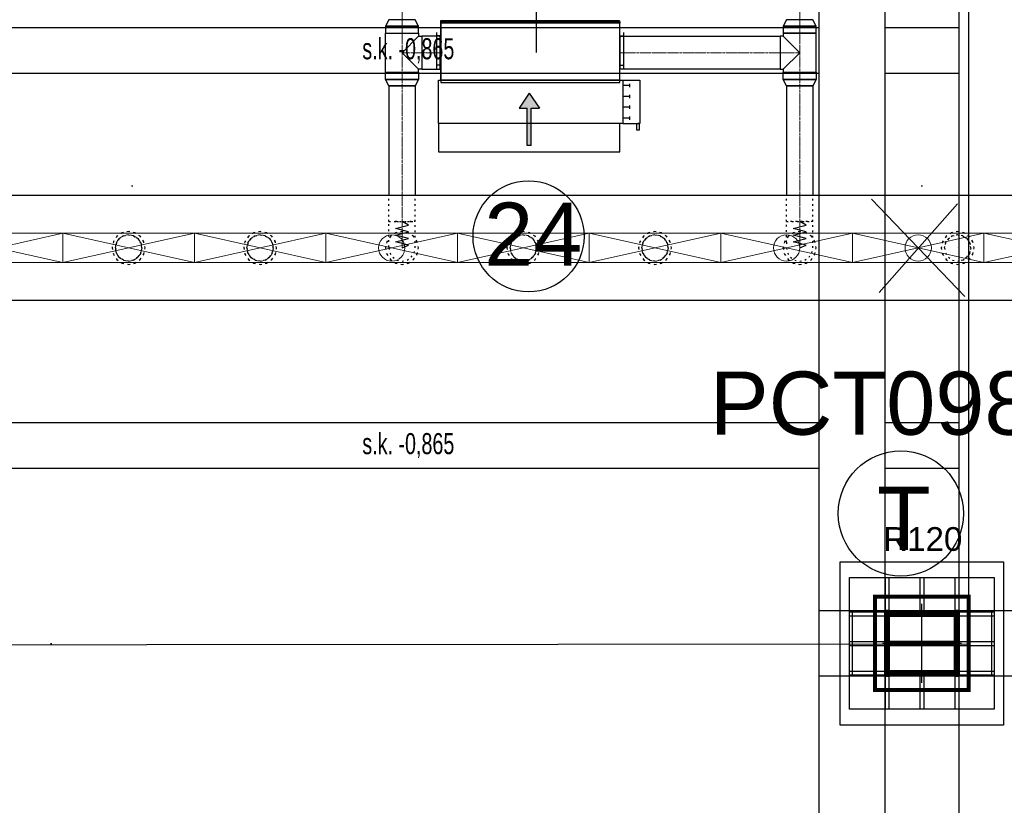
# Model space of a CAD drawing. Header units: centimetres. Extents: x -149939 to 48626, y -46000 to 152985.
# Tile 110 of 256: x -29395 to -21913, y 27770 to 33738. Entities that reach past the tile are written whole.
import ezdxf

# ---------------------------------------------------------------- set-up
doc = ezdxf.new("R2010")
doc.units = ezdxf.units.CM
doc.header["$LTSCALE"] = 50
doc.header["$PDMODE"] = 35
doc.header["$PDSIZE"] = 0.1
for name, pattern in [('CADVENT_CENTERLINE', [9.9, 7.4, -1, 0.5, -1]), ('CADVENT_HIDDEN', [0.8, 0.25, -0.55]), ('Kondygnacja  -0_5$0$HIDDEN', [9.525, 6.35, -3.175]), ('Kondygnacja  -0_5$0$HIDDEN2', [4.7625, 3.175, -1.5875]), ('Osie rzutów$0$DASHDOT2', [12.7, 6.35, -3.175, 0, -3.175])]:
    doc.linetypes.add(name, pattern=pattern)
doc.layers.get('0').update_dxf_attribs({"color": 8})
doc.layers.get('DEFPOINTS').update_dxf_attribs({"color": 8})
for name, color, linetype in [('01-103-Went PP_poziom-0_5$0$L_Nawiew', 7, 'Continuous'), ('bgde-nawiewEXP', 7, 'Continuous'), ('bgde-nawiewHIDDEN', 250, 'Continuous'), ('bgde-wywiewSOL', 5, 'Continuous'), ('IS_zmiany 2024', 1, 'Continuous'), ('Kondygnacja  -0_5$0$ARCH_GK', 8, 'Continuous'), ('Kondygnacja  -0_5$0$ARCH_INFO_ODPORNOŚĆ OGNIOWA', 8, 'Continuous'), ('Kondygnacja  -0_5$0$ARCH_KONSTR_POWYŻEJ RZUTU', 8, 'Kondygnacja  -0_5$0$HIDDEN'), ('Kondygnacja  -0_5$0$ARCH_KONSTR_POWYŻEJ RZUTU_IST', 8, 'Kondygnacja  -0_5$0$HIDDEN2'), ('Kondygnacja  -0_5$0$ARCH_KONSTRUKCJA_NIEWIDOCZNA', 8, 'Continuous'), ('Kondygnacja  -0_5$0$ARCH_OKŁADZINA', 8, 'Continuous'), ('Kondygnacja  -0_5$0$ARCH_SŁUPY', 8, 'Continuous'), ('Osie rzutów$0$ARCH_INFO_OSIE_IST', 8, 'Osie rzutów$0$DASHDOT2'), ('Osie rzutów$0$ARCH_INFO_OSIE_OPISY_IST', 8, 'Continuous')]:
    doc.layers.add(name, color=color, linetype=linetype)
for name, color, linetype, lineweight in [('bgde-nawiewCEN', 7, 'Continuous', 13), ('bgde_nawiewnik', 11, 'Continuous', 5), ('Kondygnacja  -0_5$0$ARCH_INFO_WYMIARY', 8, 'Continuous', 9), ('RFCU', 6, 'Continuous', 30)]:
    doc.layers.add(name, color=color, linetype=linetype, lineweight=lineweight)
doc.styles.add('Arial', font='ARIAL.TTF')
doc.styles.add('Kondygnacja  -0_5$0$Arial', font='ARIAL.TTF')
doc.styles.add('Kondygnacja  -0_5$0$BIKTS', font='bikromsw.shx', dxfattribs={"width": 0.8})
doc.styles.add('Kondygnacja  -0_5$0$Romans', font='Romans.shx', dxfattribs={"width": 0.7})
doc.dimstyles.new('Kondygnacja  -0_5$0$Wymiary 1-100', dxfattribs={"dimtxt": 12, "dimasz": 10, "dimexe": 5, "dimexo": 0, "dimgap": 4, "dimtad": 1, "dimrnd": 0.5, "dimzin": 12, "dimdsep": 46, "dimtxsty": 'Kondygnacja  -0_5$0$Romans', "dimblk": 'Kondygnacja  -0_5$0$_Oblique', "dimcen": 10, "dimdle": 10, "dimclrt": 55, "dimazin": 0, "dimtfac": 1, "dimtmove": 1, "dimatfit": 3, "dimfxl": 8, "dimfxlon": 1, "dimtolj": 1, "dimtzin": 0, "dimarcsym": 0})
pattern_1 = [(45, (-1133.3117, -3177.9858), (-0.6735192, 0.6735192), [])]

# ---------------------------------------------------------------- blocks, each defined once
blk = doc.blocks.new('Osie rzutów')
at = {"layer": 'Osie rzutów$0$ARCH_INFO_OSIE_IST', "ltscale": 10}
for p, q in [((9260, 12510), (9260, 4623.26)), ((9860, 12510), (9860, 4623.26)), ((9860, 7370), (9860, 7430)), ((4436.04, 7400), (15156.54, 7400)), ((9890, 7400), (9830, 7400))]:
    blk.add_line(p, q, dxfattribs=at)
blk = doc.blocks.new('Kondygnacja  -0_5$0$słup_kwadrat')
at = {"layer": 'Kondygnacja  -0_5$0$ARCH_SŁUPY', "lineweight": 40}
h = blk.add_hatch(dxfattribs=at)
h.set_pattern_fill('ANSI31', color=256, scale=0.3, style=0)
h.set_pattern_definition(pattern_1)
h.paths.add_polyline_path([(36, 34), (39, 34), (39, 84), (36, 84)])
h = blk.add_hatch(dxfattribs=at)
h.set_pattern_fill('ANSI31', color=256, scale=0.3, style=0)
h.set_pattern_definition(pattern_1)
h.paths.add_polyline_path([(89, 80), (89, 83), (39, 83), (39, 80)])
h = blk.add_hatch(dxfattribs=at)
h.set_pattern_fill('ANSI31', color=256, scale=0.3, style=0)
h.set_pattern_definition(pattern_1)
h.paths.add_polyline_path([(89, 34), (92, 34), (92, 84), (89, 84)])
h = blk.add_hatch(dxfattribs=at)
h.set_pattern_fill('ANSI31', color=256, scale=0.3, style=0)
h.set_pattern_definition(pattern_1)
h.paths.add_polyline_path([(89, 57.5), (89, 60.5), (39, 60.5), (39, 57.5)])
h = blk.add_hatch(dxfattribs=at)
h.set_pattern_fill('ANSI31', color=256, scale=0.3, style=0)
h.set_pattern_definition(pattern_1)
h.paths.add_polyline_path([(89, 35), (89, 38), (39, 38), (39, 35)])
at = {"layer": 'Kondygnacja  -0_5$0$ARCH_KONSTRUKCJA_NIEWIDOCZNA'}
blk.add_lwpolyline([(119, 109), (119, 9), (9, 9), (9, 109)], close=True, dxfattribs=at)
for points in [[(36, 109), (36, 84)], [(39, 109), (39, 84)], [(62.5, 109), (62.5, 83)], [(65.5, 109), (65.5, 83)], [(89, 109), (89, 84)], [(92, 109), (92, 84)], [(9, 83), (36, 83)], [(92, 83), (119, 83)], [(9, 80), (36, 80)], [(92, 80), (119, 80)], [(9, 60.5), (36, 60.5)], [(92, 60.5), (119, 60.5)], [(9, 57.5), (36, 57.5)], [(92, 57.5), (119, 57.5)], [(9, 38), (36, 38)], [(92, 38), (119, 38)], [(9, 35), (36, 35)], [(36, 34), (36, 9)], [(39, 34), (39, 9)], [(62.5, 35), (62.5, 9)], [(65.49, 35), (65.49, 9)], [(89, 34), (89, 9)], [(92, 35), (119, 35)], [(92, 34), (92, 9)]]:
    blk.add_lwpolyline(points, dxfattribs=at)
at = {"layer": 'Kondygnacja  -0_5$0$ARCH_OKŁADZINA'}
blk.add_lwpolyline([(2, 121), (126, 121), (126, -3), (2, -3)], close=True, dxfattribs=at)
at = {"layer": 'Kondygnacja  -0_5$0$ARCH_SŁUPY', "lineweight": 40}
for p, q in [((39, 60.5), (89, 60.5)), ((89, 57.5), (39, 57.5))]:
    blk.add_line(p, q, dxfattribs=at)
at = {"layer": 'Kondygnacja  -0_5$0$ARCH_SŁUPY', "lineweight": 50, "const_width": 3}
blk.add_lwpolyline([(28.5, 94.5), (99.5, 94.5), (99.5, 23.5), (28.5, 23.5)], close=True, dxfattribs=at)
at = {"layer": 'Kondygnacja  -0_5$0$ARCH_SŁUPY', "lineweight": 40}
for points in [[(36, 84), (39, 84), (39, 34), (36, 34)], [(89, 84), (92, 84), (92, 34), (89, 34)]]:
    blk.add_lwpolyline(points, close=True, dxfattribs=at)
for points in [[(89, 83), (39, 83)], [(39, 80), (89, 80)], [(89, 38), (39, 38)], [(39, 35), (89, 35)]]:
    blk.add_lwpolyline(points, dxfattribs=at)
blk = doc.blocks.new('Kondygnacja  -0_5$0$konstrukcja istniejąca -0.5')
at = {"layer": 'Kondygnacja  -0_5$0$ARCH_KONSTR_POWYŻEJ RZUTU_IST', "ltscale": 10}
for points in [[(9782, 7425), (9782, 8575)], [(9832, 7425), (9832, 8575)], [(9888, 8575), (9888, 7425)], [(9938, 7375), (9782, 7375), (9782, 7425), (9938, 7425), (9938, 7375)], [(9782, 6225), (9782, 7375)], [(9832, 6225), (9832, 7375)], [(9888, 7375), (9888, 6225)]]:
    blk.add_lwpolyline(points, dxfattribs=at)
at = {"layer": 'Kondygnacja  -0_5$0$ARCH_KONSTR_POWYŻEJ RZUTU_IST', "ltscale": 10, "elevation": 0}
for points in [[(8738, 7867.89), (9782, 7867.89)], [(9832, 7867.89), (9888, 7867.89)], [(9782, 7832.89), (8738, 7832.89)], [(9888, 7832.89), (9832, 7832.89)], [(8738, 7567.89), (9782, 7567.89)], [(9832, 7567.89), (9888, 7567.89)], [(9782, 7532.89), (8738, 7532.89)], [(9888, 7532.89), (9832, 7532.89)], [(9807, 7425), (9807, 7375)], [(9913, 7425), (9913, 7375)]]:
    blk.add_lwpolyline(points, dxfattribs=at)
at = {"layer": 'Kondygnacja  -0_5$0$ARCH_KONSTR_POWYŻEJ RZUTU_IST', "style": 'Kondygnacja  -0_5$0$BIKTS', "width": 0.7}
for p in [(9434.84, 7843.75), (9434.84, 7543.75)]:
    blk.add_text('s.k. -0,865', height=16, dxfattribs=at).set_placement(p)
blk = doc.blocks.new('Kondygnacja  -0_5$0$_Oblique')
at = {"color": 0, "linetype": 'ByBlock', "lineweight": -2}
blk.add_line((-0.5, -0.5), (0.5, 0.5), dxfattribs=at)
blk = doc.blocks.new('*D179')
at = {"layer": 'DEFPOINTS', "color": 0}
for p in [(-24020, 81900), (-25165.6, 12687.8), (-24020, 12492.9)]:
    blk.add_point(p, dxfattribs=at)
at = {"layer": 'Kondygnacja  -0_5$0$ARCH_INFO_WYMIARY', "color": 0, "lineweight": -2}
for p, q in [((-25165.6, 12500.9), (-25165.6, 12487.9)), ((-24020, 12500.9), (-24020, 12487.9)), ((-25175.6, 12492.9), (-24010, 12492.9))]:
    blk.add_line(p, q, dxfattribs=at)
at = {"layer": 'Kondygnacja  -0_5$0$ARCH_INFO_WYMIARY', "color": 0, "linetype": 'ByBlock', "lineweight": -2, "xscale": 10, "yscale": 10, "zscale": 10, "rotation": 180}
blk.add_blockref('Kondygnacja  -0_5$0$_Oblique', (-25165.6, 12492.9), dxfattribs=at)
at = {"layer": 'Kondygnacja  -0_5$0$ARCH_INFO_WYMIARY', "color": 0, "linetype": 'ByBlock', "lineweight": -2, "xscale": 10, "yscale": 10, "zscale": 10}
blk.add_blockref('Kondygnacja  -0_5$0$_Oblique', (-24020, 12492.9), dxfattribs=at)
at = {"layer": 'Kondygnacja  -0_5$0$ARCH_INFO_WYMIARY', "color": 55, "insert": (-24592.8, 12502.9), "char_height": 12, "attachment_point": 5, "style": 'Kondygnacja  -0_5$0$Romans'}
blk.add_mtext('\\A1;1145.5', dxfattribs=at)
blk = doc.blocks.new('*D212')
at = {"layer": 'DEFPOINTS', "color": 0}
for p in [(-30586.3, 81900), (-30681.1, 12489.5), (9064, 12489.5)]:
    blk.add_point(p, dxfattribs=at)
at = {"layer": 'Kondygnacja  -0_5$0$ARCH_INFO_WYMIARY', "color": 0, "lineweight": -2}
for p, q in [((-30673.1, 81900), (-30686.1, 81900)), ((-30681.1, 81910), (-30681.1, 12479.5)), ((-30673.1, 12489.5), (-30686.1, 12489.5))]:
    blk.add_line(p, q, dxfattribs=at)
at = {"layer": 'Kondygnacja  -0_5$0$ARCH_INFO_WYMIARY', "color": 0, "linetype": 'ByBlock', "lineweight": -2, "xscale": 10, "yscale": 10, "zscale": 10}
for p, rotation in [((-30681.1, 81900), 90), ((-30681.1, 12489.5), 270)]:
    blk.add_blockref('Kondygnacja  -0_5$0$_Oblique', p, dxfattribs=dict(at, rotation=rotation))
at = {"layer": 'Kondygnacja  -0_5$0$ARCH_INFO_WYMIARY', "color": 55, "insert": (-30691.1, 47194.8), "char_height": 12, "attachment_point": 5, "rotation": 90, "style": 'Kondygnacja  -0_5$0$Romans'}
blk.add_mtext('\\A1;69410.5', dxfattribs=at)
blk = doc.blocks.new('*D217')
at = {"layer": 'DEFPOINTS', "color": 0}
for p in [(-29300, 78695), (-29180, 78395.8), (-29180, 12369.5)]:
    blk.add_point(p, dxfattribs=at)
at = {"layer": 'Kondygnacja  -0_5$0$ARCH_INFO_WYMIARY', "color": 0, "lineweight": -2}
for p, q in [((-29310, 78395.8), (-29170, 78395.8)), ((-29300, 78403.8), (-29300, 78390.8)), ((-29180, 78387.8), (-29180, 78400.8))]:
    blk.add_line(p, q, dxfattribs=at)
at = {"layer": 'Kondygnacja  -0_5$0$ARCH_INFO_WYMIARY', "color": 0, "linetype": 'ByBlock', "lineweight": -2, "xscale": 10, "yscale": 10, "zscale": 10, "rotation": 180}
blk.add_blockref('Kondygnacja  -0_5$0$_Oblique', (-29300, 78395.8), dxfattribs=at)
at = {"layer": 'Kondygnacja  -0_5$0$ARCH_INFO_WYMIARY', "color": 0, "linetype": 'ByBlock', "lineweight": -2, "xscale": 10, "yscale": 10, "zscale": 10}
blk.add_blockref('Kondygnacja  -0_5$0$_Oblique', (-29180, 78395.8), dxfattribs=at)
at = {"layer": 'Kondygnacja  -0_5$0$ARCH_INFO_WYMIARY', "color": 55, "insert": (-29240, 78405.8), "char_height": 12, "attachment_point": 5, "style": 'Kondygnacja  -0_5$0$Romans'}
blk.add_mtext('\\A1;120', dxfattribs=at)
blk = doc.blocks.new('*D218')
at = {"layer": 'DEFPOINTS', "color": 0}
for p in [(-29180, 78695), (-24020, 12369.5), (-24020, 12070.3)]:
    blk.add_point(p, dxfattribs=at)
at = {"layer": 'Kondygnacja  -0_5$0$ARCH_INFO_WYMIARY', "color": 0, "lineweight": -2}
for p, q in [((-29190, 12070.3), (-24010, 12070.3)), ((-29180, 12078.3), (-29180, 12065.3)), ((-24020, 12078.3), (-24020, 12065.3))]:
    blk.add_line(p, q, dxfattribs=at)
at = {"layer": 'Kondygnacja  -0_5$0$ARCH_INFO_WYMIARY', "color": 0, "linetype": 'ByBlock', "lineweight": -2, "xscale": 10, "yscale": 10, "zscale": 10, "rotation": 180}
blk.add_blockref('Kondygnacja  -0_5$0$_Oblique', (-29180, 12070.3), dxfattribs=at)
at = {"layer": 'Kondygnacja  -0_5$0$ARCH_INFO_WYMIARY', "color": 0, "linetype": 'ByBlock', "lineweight": -2, "xscale": 10, "yscale": 10, "zscale": 10}
blk.add_blockref('Kondygnacja  -0_5$0$_Oblique', (-24020, 12070.3), dxfattribs=at)
at = {"layer": 'Kondygnacja  -0_5$0$ARCH_INFO_WYMIARY', "color": 55, "insert": (-26600, 12080.3), "char_height": 12, "attachment_point": 5, "style": 'Kondygnacja  -0_5$0$Romans'}
blk.add_mtext('\\A1;5160', dxfattribs=at)
blk = doc.blocks.new('A$C5B3E7367')
at = {"layer": '01-103-Went PP_poziom-0_5$0$L_Nawiew'}
h = blk.add_hatch(color=256, dxfattribs=at)
h.paths.add_polyline_path([(215, 704), (215, 674), (331.7, 674), (331.7, 612.1), (445.9, 689), (331.7, 765.9), (331.7, 704)])
h.paths.add_polyline_path([(48.3, 704), (48.3, 674), (215, 674), (215, 704)])
for p, q in [((215, 1525), (165, 1525)), ((165, 1525), (165, 1505)), ((165, 1505), (215, 1505)), ((215, 1400), (215, 1530)), ((545, 1530), (215, 1530)), ((215, 1530), (215, 1515)), ((545, 1400), (545, 1530)), ((243.8, 1452), (268.8, 1452)), ((256.2, 1452), (256.2, 1400)), ((326.2, 1452), (351.2, 1452)), ((338.8, 1452), (338.8, 1400)), ((408.8, 1452), (433.8, 1452)), ((421.2, 1452), (421.2, 1400)), ((491.2, 1452), (516.2, 1452)), ((503.8, 1452), (503.8, 1400)), ((0, 1378), (215, 1378)), ((0, 0), (0, 1378)), ((545, 1400), (215, 1400)), ((215, 1400), (215, 1378)), ((215, 1378), (215, 0)), ((545, 0), (545, 1400)), ((445.9, 689), (331.7, 765.9)), ((331.7, 704), (331.7, 765.9)), ((48.3, 704), (331.7, 704)), ((48.3, 704), (48.3, 674)), ((48.3, 674), (331.7, 674)), ((445.9, 689), (331.7, 612.1)), ((331.7, 612.1), (331.7, 674)), ((215, 0), (0, 0)), ((215, 0), (545, 0))]:
    blk.add_line(p, q, dxfattribs=at)
blk = doc.blocks.new('A$C53CA46B8')
at = {"layer": 'bgde-wywiewSOL'}
for p, q in [((200.4, 481.1), (-249.6, 481.1)), ((-249.6, 481.1), (-249.6, -878.9)), ((112.9, 511.1), (-162.1, 511.1)), ((-137.1, 481.1), (-137.1, 511.1)), ((87.9, 481.1), (87.9, 511.1)), ((200.4, 481.1), (200.4, -878.9)), ((200.4, -878.9), (-249.6, -878.9)), ((-137.1, -878.9), (-137.1, -908.9)), ((87.9, -878.9), (87.9, -908.9)), ((112.9, -908.9), (-162.1, -908.9))]:
    blk.add_line(p, q, dxfattribs=at)
at = {"layer": '01-103-Went PP_poziom-0_5$0$L_Nawiew'}
blk.add_blockref('A$C5B3E7367', (-794.6, -893.9), dxfattribs=at)
blk = doc.blocks.new('A$C066D7839')
at = {"layer": 'bgde_nawiewnik', "color": 7}
for p, q in [((-50, -11.15), (-50, 11.15)), ((-50, 11.15), (50, 11.15)), ((-50, -11.15), (50, 11.15)), ((50, -11.15), (-50, 11.15)), ((50, 11.15), (50, -11.15)), ((50, -11.15), (-50, -11.15))]:
    blk.add_line(p, q, dxfattribs=at)
blk.add_circle((0, 0), 10, dxfattribs=at)

msp = doc.modelspace()

# ---------------------------------------------------------------- linework, layer by layer
at = {"layer": 'bgde-nawiewCEN', "linetype": 'CADVENT_CENTERLINE', "ltscale": 0.06}
for p, q in [((-26489.979, 33738.069), (-26489.979, 37803.868)), ((-23467.838, 33738.069), (-23467.838, 37803.868)), ((-26489.979, 33635.069), (-26489.979, 33738.069)), ((-23467.838, 33635.069), (-23467.838, 33738.069)), ((-26489.979, 33635.069), (-26489.979, 33487.069)), ((-23467.838, 33635.069), (-23467.838, 33487.069)), ((-26489.979, 33487.069), (-26489.979, 33339.069)), ((-26339.979, 33487.069), (-26489.979, 33487.069)), ((-26339.979, 33487.069), (-26199.979, 33487.069)), ((-26195.979, 33487.069), (-26199.979, 33487.069)), ((-24835.979, 33487.069), (-24831.979, 33487.069)), ((-23617.838, 33487.069), (-24831.979, 33487.069)), ((-23617.838, 33487.069), (-23467.838, 33487.069)), ((-23467.838, 33487.069), (-23467.838, 33339.069)), ((-26489.979, 33339.069), (-26489.979, 33236.069)), ((-23467.838, 33339.069), (-23467.838, 33236.069)), ((-26489.979, 33236.069), (-26489.979, 32203.959)), ((-23467.838, 33236.069), (-23467.838, 32203.959)), ((-26489.979, 32203.959), (-26489.979, 32185.263)), ((-26489.979, 32185.263), (-26489.979, 32134.152)), ((-23467.838, 32203.959), (-23467.838, 32185.263)), ((-23467.838, 32185.263), (-23467.838, 32134.152)), ((-26489.979, 32134.152), (-26489.979, 32106.359)), ((-26489.979, 32106.359), (-26489.979, 32082.833)), ((-23467.838, 32134.152), (-23467.838, 32106.359)), ((-23467.838, 32106.359), (-23467.838, 32082.833)), ((-26489.979, 32082.833), (-26489.979, 32063.218)), ((-26489.979, 32063.218), (-26489.979, 32047.159)), ((-26489.979, 32047.159), (-26489.979, 32034.3)), ((-26489.979, 32034.3), (-26489.979, 32024.285)), ((-26489.979, 32024.285), (-26489.979, 32016.759)), ((-23467.838, 32082.833), (-23467.838, 32063.218)), ((-23467.838, 32063.218), (-23467.838, 32047.159)), ((-23467.838, 32047.159), (-23467.838, 32034.3)), ((-23467.838, 32034.3), (-23467.838, 32024.285)), ((-23467.838, 32024.285), (-23467.838, 32016.759)), ((-26489.979, 32016.759), (-26489.979, 32011.366)), ((-26489.979, 32011.366), (-26489.979, 32007.752)), ((-26489.979, 32007.752), (-26489.979, 32005.559)), ((-26489.979, 32005.559), (-26489.979, 32004.433)), ((-26489.979, 32004.433), (-26489.979, 32003.959)), ((-23467.838, 32016.759), (-23467.838, 32011.366)), ((-23467.838, 32011.366), (-23467.838, 32007.752)), ((-23467.838, 32007.752), (-23467.838, 32005.559)), ((-23467.838, 32005.559), (-23467.838, 32004.433)), ((-23467.838, 32004.433), (-23467.838, 32003.959))]:
    msp.add_line(p, q, dxfattribs=at)
at = {"layer": 'bgde-nawiewEXP', "linetype": 'Continuous'}
for points in [[(-26614.979, 33635.07), (-26364.979, 33635.07), (-26364.979, 33689.912), (-26389.979, 33738.069), (-26589.979, 33738.069), (-26614.979, 33689.912), (-26614.979, 33689.912), (-26605.464, 33689.912), (-26605.464, 33689.912), (-26614.979, 33689.912), (-26614.979, 33689.912)], [(-26605.464, 33689.912), (-26578.368, 33689.912), (-26578.368, 33689.912)], [(-26578.368, 33689.912), (-26537.815, 33689.912), (-26537.815, 33689.912)], [(-26537.815, 33689.912), (-26489.979, 33689.912), (-26489.979, 33689.912)], [(-26489.979, 33689.912), (-26442.144, 33689.912), (-26442.144, 33689.912)], [(-26442.144, 33689.912), (-26401.591, 33689.912), (-26401.591, 33689.912)], [(-26401.591, 33689.912), (-26374.494, 33689.912), (-26374.494, 33689.912)], [(-26374.494, 33689.912), (-26364.979, 33689.912), (-26364.979, 33689.912)], [(-26195.979, 33262.069), (-24835.979, 33262.069), (-24835.979, 33712.069), (-26195.979, 33712.069), (-26195.979, 33722.069), (-24835.979, 33722.069), (-24835.979, 33712.069), (-26195.979, 33712.069)], [(-23592.838, 33635.07), (-23342.838, 33635.07), (-23342.838, 33689.912), (-23367.838, 33738.069), (-23567.838, 33738.069), (-23592.838, 33689.912), (-23592.838, 33689.912), (-23583.323, 33689.912), (-23583.323, 33689.912), (-23592.838, 33689.912), (-23592.838, 33689.912)], [(-23583.323, 33689.912), (-23556.226, 33689.912), (-23556.226, 33689.912)], [(-23556.226, 33689.912), (-23515.674, 33689.912), (-23515.674, 33689.912)], [(-23515.674, 33689.912), (-23467.838, 33689.912), (-23467.838, 33689.912)], [(-23467.838, 33689.912), (-23420.003, 33689.912), (-23420.003, 33689.912)], [(-23420.003, 33689.912), (-23379.45, 33689.912), (-23379.45, 33689.912)], [(-23379.45, 33689.912), (-23352.353, 33689.912), (-23352.353, 33689.912)], [(-23352.353, 33689.912), (-23342.838, 33689.912), (-23342.838, 33689.912)], [(-26339.979, 33362.069), (-26199.979, 33362.069), (-26199.979, 33612.069), (-26339.979, 33612.069), (-26339.979, 33371.585)], [(-24831.979, 33362.069), (-24831.979, 33612.069), (-23617.838, 33612.069), (-23617.838, 33362.069)], [(-23617.838, 33362.069), (-23592.838, 33362.069), (-23592.838, 33339.069), (-23342.838, 33339.069), (-23342.838, 33635.069), (-23592.838, 33635.069), (-23592.838, 33612.069), (-23617.838, 33612.069), (-23617.838, 33371.585)], [(-26614.979, 33284.227), (-26614.979, 33339.069), (-26364.979, 33339.069), (-26364.979, 33284.226), (-26389.979, 33236.069), (-26589.979, 33236.069)], [(-23592.838, 33284.227), (-23592.838, 33339.069), (-23342.838, 33339.069), (-23342.838, 33284.226), (-23367.838, 33236.069), (-23567.838, 33236.069)], [(-26614.979, 33284.227), (-26605.464, 33284.227), (-26605.464, 33284.226)], [(-26605.464, 33284.227), (-26578.368, 33284.227), (-26578.368, 33284.226)], [(-26578.368, 33284.227), (-26537.815, 33284.227), (-26537.815, 33284.226)], [(-26537.815, 33284.227), (-26489.979, 33284.227), (-26489.979, 33284.226)], [(-26489.979, 33284.227), (-26442.144, 33284.227), (-26442.144, 33284.226)], [(-26442.144, 33284.227), (-26401.591, 33284.227), (-26401.591, 33284.226)], [(-26401.591, 33284.227), (-26374.494, 33284.227), (-26374.494, 33284.226)], [(-26374.494, 33284.227), (-26364.979, 33284.227), (-26364.979, 33284.226)], [(-23592.838, 33284.227), (-23583.323, 33284.227), (-23583.323, 33284.226)], [(-23583.323, 33284.227), (-23556.226, 33284.227), (-23556.226, 33284.226)], [(-23556.226, 33284.227), (-23515.674, 33284.227), (-23515.674, 33284.226)], [(-23515.674, 33284.227), (-23467.838, 33284.227), (-23467.838, 33284.226)], [(-23467.838, 33284.227), (-23420.003, 33284.227), (-23420.003, 33284.226)], [(-23420.003, 33284.227), (-23379.45, 33284.227), (-23379.45, 33284.226)], [(-23379.45, 33284.227), (-23352.353, 33284.227), (-23352.353, 33284.226)], [(-23352.353, 33284.227), (-23342.838, 33284.227), (-23342.838, 33284.226)]]:
    msp.add_lwpolyline(points, close=True, dxfattribs=at)
for points in [[(-26614.979, 33339.069), (-26614.979, 33635.069), (-26364.979, 33635.069), (-26364.979, 33612.069)], [(-26614.979, 33339.069), (-26364.979, 33339.069), (-26364.979, 33362.069), (-26489.979, 33487.069), (-26364.979, 33612.069), (-26339.979, 33612.069), (-26339.979, 33362.069), (-26364.979, 33362.069)], [(-26199.979, 33362.069), (-26199.979, 33612.069), (-26195.979, 33612.069)], [(-24835.979, 33362.069), (-24831.979, 33362.069), (-24831.979, 33612.069), (-24835.979, 33612.069)], [(-23592.838, 33362.069), (-23467.838, 33487.069), (-23592.838, 33612.069)], [(-26199.979, 33362.069), (-26195.979, 33362.069)], [(-26589.979, 33236.069), (-26589.979, 32403.941)], [(-26589.979, 33236.069), (-26389.979, 33236.069), (-26389.979, 32403.941)], [(-23567.838, 33236.069), (-23567.838, 32403.941)], [(-23567.838, 33236.069), (-23367.838, 33236.069), (-23367.838, 32403.941)], [(-40588.801, 32403.941), (630.964, 32403.941), (630.964, 31603.941), (-40588.801, 31603.941)]]:
    msp.add_lwpolyline(points, dxfattribs=at)
at = {"layer": 'bgde-nawiewHIDDEN', "linetype": 'CADVENT_HIDDEN'}
for points in [[(-26195.979, 33362.069), (-26195.979, 33612.069)], [(-24835.979, 33362.069), (-24835.979, 33612.069)], [(-26589.979, 32203.959), (-26389.979, 32203.959), (-26389.979, 32403.941)], [(-26589.979, 32203.959), (-26589.979, 32403.941)], [(-23567.838, 32203.959), (-23367.838, 32203.959), (-23367.838, 32403.941)], [(-23567.838, 32203.959), (-23567.838, 32403.941)], [(-26589.979, 32011.366), (-26589.979, 32203.959), (-26528.248, 32203.959)], [(-26589.979, 32011.366), (-26589.979, 32003.959), (-26582.367, 31965.691), (-26560.69, 31933.248), (-26528.248, 31911.571), (-26489.979, 31903.959), (-26451.711, 31911.571), (-26419.269, 31933.248), (-26397.591, 31965.691), (-26389.979, 32003.959), (-26389.979, 32203.959), (-26397.591, 32203.959)], [(-26528.248, 32203.959), (-26560.69, 32203.959)], [(-26528.248, 32203.959), (-26419.269, 32203.959)], [(-26419.269, 32203.959), (-26451.711, 32203.959)], [(-26419.269, 32203.959), (-26389.979, 32203.959)], [(-23567.838, 32047.159), (-23567.838, 32203.959), (-23506.106, 32203.959)], [(-23567.838, 32047.159), (-23567.838, 32003.959), (-23560.226, 31965.691), (-23538.549, 31933.248), (-23506.106, 31911.571), (-23467.838, 31903.959), (-23429.57, 31911.571), (-23397.127, 31933.248), (-23375.45, 31965.691), (-23367.838, 32003.959), (-23367.838, 32203.959), (-23538.549, 32203.959)], [(-25667.838, 32003.959), (-25660.226, 32042.227), (-25638.549, 32074.67), (-25606.106, 32096.347)], [(-25606.106, 32096.347), (-25638.549, 32074.67)], [(-25606.106, 32096.347), (-25567.838, 32103.959), (-25529.57, 32096.347), (-25497.127, 32074.67)], [(-25497.127, 32074.67), (-25529.57, 32096.347)], [(-22367.838, 32003.959), (-22360.226, 32042.227), (-22338.549, 32074.67), (-22306.106, 32096.347), (-22267.838, 32103.959), (-22229.57, 32096.347)], [(-22229.57, 32096.347), (-22267.838, 32103.959)], [(-22229.57, 32096.347), (-22197.127, 32074.67), (-22175.45, 32042.227), (-22167.838, 32003.959), (-22175.45, 31965.691), (-22197.127, 31933.248), (-22229.57, 31911.571), (-22267.838, 31903.959)], [(-25497.127, 32074.67), (-25475.45, 32042.227), (-25467.838, 32003.959), (-25475.45, 31965.691), (-25497.127, 31933.248), (-25529.57, 31911.571)], [(-25667.838, 32003.959), (-25660.226, 31965.691), (-25638.549, 31933.248), (-25606.106, 31911.571)], [(-22367.838, 32003.959), (-22360.226, 31965.691), (-22338.549, 31933.248), (-22306.106, 31911.571), (-22267.838, 31903.959), (-22229.57, 31911.571)], [(-25606.106, 31911.571), (-25638.549, 31933.248)], [(-25606.106, 31911.571), (-25567.838, 31903.959), (-25529.57, 31911.571)], [(-25529.57, 31911.571), (-25567.838, 31903.959)], [(-25529.57, 31911.571), (-25497.127, 31933.248)]]:
    msp.add_lwpolyline(points, dxfattribs=at)
at = {"layer": 'bgde-nawiewHIDDEN'}
for points in [[(-26489.979, 32003.959), (-26439.979, 32025.257), (-26539.979, 32050.618), (-26439.979, 32075.839), (-26539.979, 32101.124), (-26439.979, 32126.659), (-26539.979, 32152.018), (-26439.979, 32177.477), (-26489.979, 32203.959)], [(-23467.838, 32003.959), (-23417.838, 32025.257), (-23517.838, 32050.618), (-23417.838, 32075.839), (-23517.838, 32101.124), (-23417.838, 32126.659), (-23517.838, 32152.018), (-23417.838, 32177.477), (-23467.838, 32203.959)], [(-28567.838, 32003.959), (-28567.838, 32003.959)], [(-27567.838, 32003.959), (-27567.838, 32003.959)], [(-25567.838, 32003.959), (-25567.838, 32003.959)], [(-24567.838, 32003.959), (-24567.838, 32003.959)], [(-22267.838, 32003.959), (-22267.838, 32003.959)]]:
    msp.add_lwpolyline(points, dxfattribs=at)
at = {"layer": 'bgde-nawiewHIDDEN', "linetype": 'CADVENT_HIDDEN'}
for points in [[(-28692.838, 32003.959), (-28683.323, 31956.123), (-28656.226, 31915.571), (-28615.674, 31888.474), (-28567.838, 31878.959), (-28520.003, 31888.474), (-28479.45, 31915.571), (-28452.353, 31956.123), (-28442.838, 32003.959), (-28452.353, 32051.794), (-28479.45, 32092.347), (-28520.003, 32119.444), (-28567.838, 32128.959), (-28615.674, 32119.444), (-28656.226, 32092.347), (-28683.323, 32051.794)], [(-28692.838, 32003.959), (-28683.323, 31956.123), (-28656.226, 31915.571), (-28615.674, 31888.474), (-28567.838, 31878.959), (-28520.003, 31888.474), (-28479.45, 31915.571), (-28452.353, 31956.123), (-28442.838, 32003.959), (-28452.353, 32051.794), (-28479.45, 32092.347), (-28520.003, 32119.444), (-28567.838, 32128.959), (-28615.674, 32119.444), (-28656.226, 32092.347), (-28683.323, 32051.794)], [(-28667.838, 32003.959), (-28660.226, 31965.691), (-28638.549, 31933.248), (-28606.106, 31911.571), (-28567.838, 31903.959), (-28529.57, 31911.571), (-28497.127, 31933.248), (-28475.45, 31965.691), (-28467.838, 32003.959), (-28475.45, 32042.227), (-28497.127, 32074.67), (-28529.57, 32096.347), (-28567.838, 32103.959), (-28606.106, 32096.347), (-28638.549, 32074.67), (-28660.226, 32042.227)], [(-28667.838, 32003.959), (-28660.226, 32042.227), (-28638.549, 32074.67), (-28606.106, 32096.347), (-28567.838, 32103.959), (-28529.57, 32096.347), (-28497.127, 32074.67), (-28475.45, 32042.227), (-28467.838, 32003.959), (-28475.45, 31965.691), (-28497.127, 31933.248), (-28529.57, 31911.571), (-28567.838, 31903.959), (-28606.106, 31911.571), (-28638.549, 31933.248), (-28660.226, 31965.691)], [(-27692.838, 32003.959), (-27683.323, 31956.123), (-27656.226, 31915.571), (-27615.674, 31888.474), (-27567.838, 31878.959), (-27520.003, 31888.474), (-27479.45, 31915.571), (-27452.353, 31956.123), (-27442.838, 32003.959), (-27452.353, 32051.794), (-27479.45, 32092.347), (-27520.003, 32119.444), (-27567.838, 32128.959), (-27615.674, 32119.444), (-27656.226, 32092.347), (-27683.323, 32051.794)], [(-27692.838, 32003.959), (-27683.323, 31956.123), (-27656.226, 31915.571), (-27615.674, 31888.474), (-27567.838, 31878.959), (-27520.003, 31888.474), (-27479.45, 31915.571), (-27452.353, 31956.123), (-27442.838, 32003.959), (-27452.353, 32051.794), (-27479.45, 32092.347), (-27520.003, 32119.444), (-27567.838, 32128.959), (-27615.674, 32119.444), (-27656.226, 32092.347), (-27683.323, 32051.794)], [(-27667.838, 32003.959), (-27660.226, 31965.691), (-27638.549, 31933.248), (-27606.106, 31911.571), (-27567.838, 31903.959), (-27529.57, 31911.571), (-27497.127, 31933.248), (-27475.45, 31965.691), (-27467.838, 32003.959), (-27475.45, 32042.227), (-27497.127, 32074.67), (-27529.57, 32096.347), (-27567.838, 32103.959), (-27606.106, 32096.347), (-27638.549, 32074.67), (-27660.226, 32042.227)], [(-27667.838, 32003.959), (-27660.226, 32042.227), (-27638.549, 32074.67), (-27606.106, 32096.347), (-27567.838, 32103.959), (-27529.57, 32096.347), (-27497.127, 32074.67), (-27475.45, 32042.227), (-27467.838, 32003.959), (-27475.45, 31965.691), (-27497.127, 31933.248), (-27529.57, 31911.571), (-27567.838, 31903.959), (-27606.106, 31911.571), (-27638.549, 31933.248), (-27660.226, 31965.691)], [(-26614.979, 32003.959), (-26605.464, 31956.123), (-26578.368, 31915.571), (-26537.815, 31888.474), (-26489.979, 31878.959), (-26442.144, 31888.474), (-26401.591, 31915.571), (-26374.494, 31956.123), (-26364.979, 32003.959), (-26374.494, 32051.794), (-26401.591, 32092.347), (-26442.144, 32119.444), (-26489.979, 32128.959), (-26537.815, 32119.444), (-26578.368, 32092.347), (-26605.464, 32051.794)], [(-26614.979, 32003.959), (-26605.464, 31956.123), (-26578.368, 31915.571), (-26537.815, 31888.474), (-26489.979, 31878.959), (-26442.144, 31888.474), (-26401.591, 31915.571), (-26374.494, 31956.123), (-26364.979, 32003.959), (-26374.494, 32051.794), (-26401.591, 32092.347), (-26442.144, 32119.444), (-26489.979, 32128.959), (-26537.815, 32119.444), (-26578.368, 32092.347), (-26605.464, 32051.794)], [(-25692.838, 32003.959), (-25683.323, 31956.123), (-25656.226, 31915.571), (-25615.674, 31888.474), (-25567.838, 31878.959), (-25520.003, 31888.474), (-25479.45, 31915.571), (-25452.353, 31956.123), (-25442.838, 32003.959), (-25452.353, 32051.794), (-25479.45, 32092.347), (-25520.003, 32119.444), (-25567.838, 32128.959), (-25615.674, 32119.444), (-25656.226, 32092.347), (-25683.323, 32051.794)], [(-25692.838, 32003.959), (-25683.323, 31956.123), (-25656.226, 31915.571), (-25615.674, 31888.474), (-25567.838, 31878.959), (-25520.003, 31888.474), (-25479.45, 31915.571), (-25452.353, 31956.123), (-25442.838, 32003.959), (-25452.353, 32051.794), (-25479.45, 32092.347), (-25520.003, 32119.444), (-25567.838, 32128.959), (-25615.674, 32119.444), (-25656.226, 32092.347), (-25683.323, 32051.794)], [(-25667.838, 32003.959), (-25660.226, 31965.691), (-25638.549, 31933.248), (-25606.106, 31911.571), (-25567.838, 31903.959), (-25529.57, 31911.571), (-25497.127, 31933.248), (-25475.45, 31965.691), (-25467.838, 32003.959), (-25475.45, 32042.227), (-25497.127, 32074.67), (-25529.57, 32096.347), (-25567.838, 32103.959), (-25606.106, 32096.347), (-25638.549, 32074.67), (-25660.226, 32042.227)], [(-24692.838, 32003.959), (-24683.323, 31956.123), (-24656.226, 31915.571), (-24615.674, 31888.474), (-24567.838, 31878.959), (-24520.003, 31888.474), (-24479.45, 31915.571), (-24452.353, 31956.123), (-24442.838, 32003.959), (-24452.353, 32051.794), (-24479.45, 32092.347), (-24520.003, 32119.444), (-24567.838, 32128.959), (-24615.674, 32119.444), (-24656.226, 32092.347), (-24683.323, 32051.794)], [(-24692.838, 32003.959), (-24683.323, 31956.123), (-24656.226, 31915.571), (-24615.674, 31888.474), (-24567.838, 31878.959), (-24520.003, 31888.474), (-24479.45, 31915.571), (-24452.353, 31956.123), (-24442.838, 32003.959), (-24452.353, 32051.794), (-24479.45, 32092.347), (-24520.003, 32119.444), (-24567.838, 32128.959), (-24615.674, 32119.444), (-24656.226, 32092.347), (-24683.323, 32051.794)], [(-24667.838, 32003.959), (-24660.226, 31965.691), (-24638.549, 31933.248), (-24606.106, 31911.571), (-24567.838, 31903.959), (-24529.57, 31911.571), (-24497.127, 31933.248), (-24475.45, 31965.691), (-24467.838, 32003.959), (-24475.45, 32042.227), (-24497.127, 32074.67), (-24529.57, 32096.347), (-24567.838, 32103.959), (-24606.106, 32096.347), (-24638.549, 32074.67), (-24660.226, 32042.227)], [(-24667.838, 32003.959), (-24660.226, 32042.227), (-24638.549, 32074.67), (-24606.106, 32096.347), (-24567.838, 32103.959), (-24529.57, 32096.347), (-24497.127, 32074.67), (-24475.45, 32042.227), (-24467.838, 32003.959), (-24475.45, 31965.691), (-24497.127, 31933.248), (-24529.57, 31911.571), (-24567.838, 31903.959), (-24606.106, 31911.571), (-24638.549, 31933.248), (-24660.226, 31965.691)], [(-23592.838, 32003.959), (-23583.323, 31956.123), (-23556.226, 31915.571), (-23515.674, 31888.474), (-23467.838, 31878.959), (-23420.003, 31888.474), (-23379.45, 31915.571), (-23352.353, 31956.123), (-23342.838, 32003.959), (-23352.353, 32051.794), (-23379.45, 32092.347), (-23420.003, 32119.444), (-23467.838, 32128.959), (-23515.674, 32119.444), (-23556.226, 32092.347), (-23583.323, 32051.794)], [(-23592.838, 32003.959), (-23583.323, 31956.123), (-23556.226, 31915.571), (-23515.674, 31888.474), (-23467.838, 31878.959), (-23420.003, 31888.474), (-23379.45, 31915.571), (-23352.353, 31956.123), (-23342.838, 32003.959), (-23352.353, 32051.794), (-23379.45, 32092.347), (-23420.003, 32119.444), (-23467.838, 32128.959), (-23515.674, 32119.444), (-23556.226, 32092.347), (-23583.323, 32051.794)], [(-22392.838, 32003.959), (-22383.323, 31956.123), (-22356.226, 31915.571), (-22315.674, 31888.474), (-22267.838, 31878.959), (-22220.003, 31888.474), (-22179.45, 31915.571), (-22152.353, 31956.123), (-22142.838, 32003.959), (-22152.353, 32051.794), (-22179.45, 32092.347), (-22220.003, 32119.444), (-22267.838, 32128.959), (-22315.674, 32119.444), (-22356.226, 32092.347), (-22383.323, 32051.794)], [(-22392.838, 32003.959), (-22383.323, 31956.123), (-22356.226, 31915.571), (-22315.674, 31888.474), (-22267.838, 31878.959), (-22220.003, 31888.474), (-22179.45, 31915.571), (-22152.353, 31956.123), (-22142.838, 32003.959), (-22152.353, 32051.794), (-22179.45, 32092.347), (-22220.003, 32119.444), (-22267.838, 32128.959), (-22315.674, 32119.444), (-22356.226, 32092.347), (-22383.323, 32051.794)], [(-22367.838, 32003.959), (-22360.226, 31965.691), (-22338.549, 31933.248), (-22306.106, 31911.571), (-22267.838, 31903.959), (-22229.57, 31911.571), (-22197.127, 31933.248), (-22175.45, 31965.691), (-22167.838, 32003.959), (-22175.45, 32042.227), (-22197.127, 32074.67), (-22229.57, 32096.347), (-22267.838, 32103.959), (-22306.106, 32096.347), (-22338.549, 32074.67), (-22360.226, 32042.227)]]:
    msp.add_lwpolyline(points, close=True, dxfattribs=at)
at = {"layer": 'IS_zmiany 2024'}
for p, q in [((-22212.836, 31634.137, 987.119), (-22922.836, 32373.781, 987.119)), ((-22863.248, 31665.745, 987.119), (-22269.631, 32339.265, 987.119))]:
    msp.add_line(p, q, dxfattribs=at)
at = {"layer": 'IS_zmiany 2024', "color": 30, "lineweight": 30}
msp.add_lwpolyline([(-47160, 40645), (-22185, 40645), (-22185, 28995), (-47160, 28975)], close=True, dxfattribs=at)
at = {"layer": 'Kondygnacja  -0_5$0$ARCH_GK', "linetype": 'Continuous'}
msp.add_line((-22895, 28950), (-22895, 29050), dxfattribs=at)
at = {"layer": 'RFCU'}
msp.add_line((-25470, 33840), (-25470, 33490), dxfattribs=at)
for centre, radius in [((-25528.485, 32092.307), 421.787), ((-22700.097, 29987.267), 475.33)]:
    msp.add_circle(centre, radius, dxfattribs=at)

# ---------------------------------------------------------------- block references
at = {"layer": '01-103-Went PP_poziom-0_5$0$L_Nawiew', "xscale": -1, "rotation": 270}
msp.add_blockref('A$C53CA46B8', (-25317.949, 33528.749, 3110), dxfattribs=at)
at = {"layer": '01-103-Went PP_poziom-0_5$0$L_Nawiew', "xscale": 10, "yscale": 10, "zscale": 10}
for p in [(-29567.836, 32003.959, 987.119), (-28567.836, 32003.959, 987.119), (-27567.836, 32003.959, 987.119), (-26567.836, 32003.959, 987.119), (-25567.836, 32003.959, 987.119), (-24567.836, 32003.959, 987.119), (-23567.836, 32003.959, 987.119), (-22567.836, 32003.959, 987.119), (-21567.836, 32003.959, 987.119)]:
    msp.add_blockref('A$C066D7839', p, dxfattribs=at)
at = {"layer": 'Kondygnacja  -0_5$0$ARCH_KONSTR_POWYŻEJ RZUTU', "xscale": 10, "yscale": 10, "zscale": 10}
msp.add_blockref('Kondygnacja  -0_5$0$konstrukcja istniejąca -0.5', (-121140, -45000), dxfattribs=at)
at = {"layer": 'Kondygnacja  -0_5$0$ARCH_SŁUPY', "xscale": 10, "yscale": 10, "zscale": 10}
msp.add_blockref('Kondygnacja  -0_5$0$słup_kwadrat', (-23180, 28410), dxfattribs=at)
at = {"layer": 'Osie rzutów$0$ARCH_INFO_OSIE_OPISY_IST', "color": 30, "xscale": 10, "yscale": 10, "zscale": 10}
msp.add_blockref('Osie rzutów', (-121140, -45000), dxfattribs=at)

# ---------------------------------------------------------------- texts
at = {"layer": 'Kondygnacja  -0_5$0$ARCH_INFO_ODPORNOŚĆ OGNIOWA', "insert": (-22532.905, 29941.838), "char_height": 180, "width": 533.32525, "attachment_point": 5, "style": 'Kondygnacja  -0_5$0$Arial'}
msp.add_mtext('\\PR120', dxfattribs=at)
at = {"layer": 'RFCU', "char_height": 480, "attachment_point": 1, "style": 'Arial'}
for s, insert, width in [('24', (-25865.613, 32348.403), 727.77721), ('PCT098.8', (-24151.239, 31065.026), 10742.22846), ('T', (-22881.603, 30189.821), 10742.22846)]:
    msp.add_mtext(s, dxfattribs=dict(at, insert=insert, width=width))

# ---------------------------------------------------------------- dimensions: what is measured, and where the dimension line sits
at = {"layer": 'Kondygnacja  -0_5$0$ARCH_INFO_WYMIARY'}
dim = msp.add_linear_dim(base=(-30681.114, 12489.5), p1=(-30586.301, 81900), p2=(9064, 12489.5), angle=90, dimstyle='Kondygnacja  -0_5$0$Wymiary 1-100', dxfattribs=at)
dim.commit()
dim.dimension.update_dxf_attribs({"geometry": '*D212', "text_midpoint": (-30691.114, 47194.75)})
for base, p1, p2, picture, middle in [((-24020, 12492.917), (-25165.562, 12687.772), (-24020, 81900), '*D179', (-24592.781, 12502.917)), ((-29180, 78395.805), (-29300, 78695), (-29180, 12369.5), '*D217', (-29240, 78405.805)), ((-24020, 12070.305), (-29180, 78695), (-24020, 12369.5), '*D218', (-26600, 12080.305))]:
    dim = msp.add_linear_dim(base=base, p1=p1, p2=p2, dimstyle='Kondygnacja  -0_5$0$Wymiary 1-100', dxfattribs=at)
    dim.commit()
    dim.dimension.update_dxf_attribs({"geometry": picture, "text_midpoint": middle})

doc.saveas('drawing.dxf')
